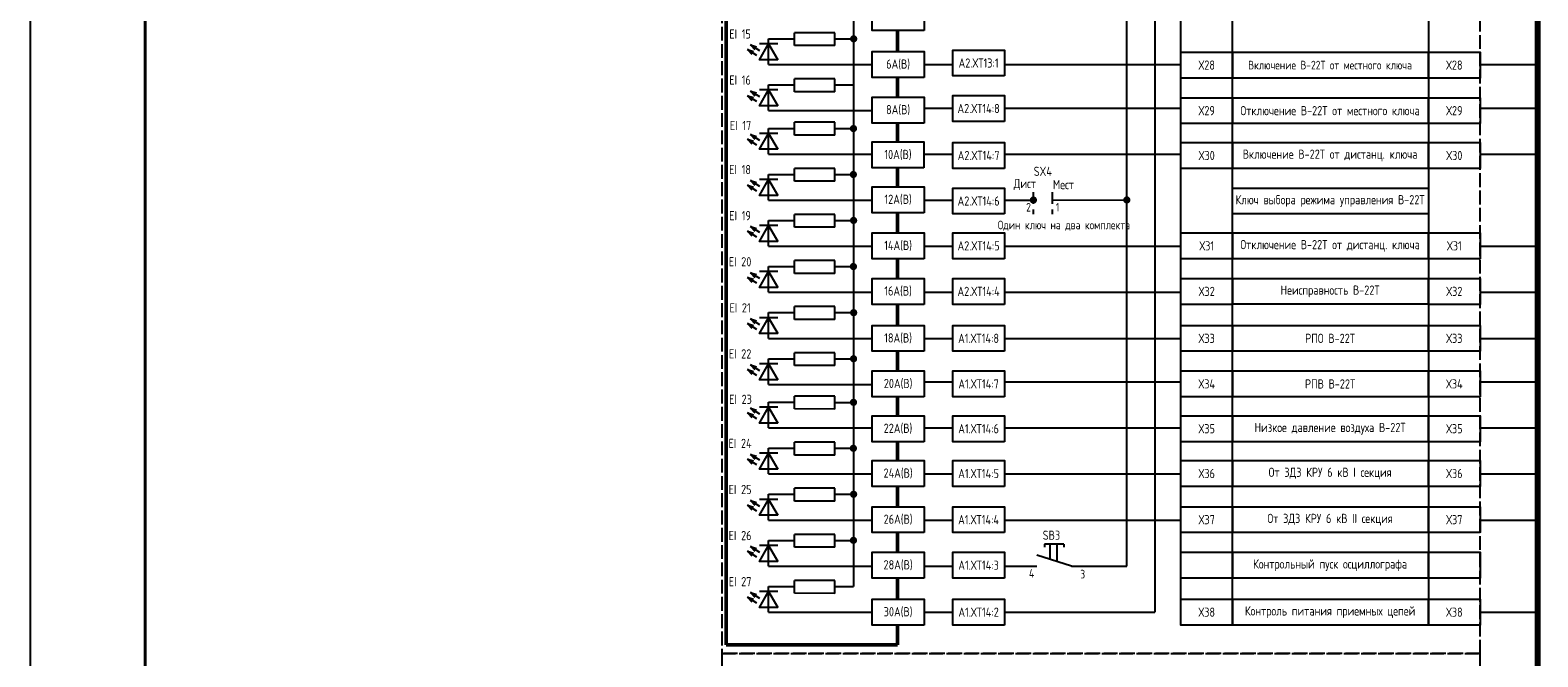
# Model space of a CAD drawing. Header units: millimetres. Extents: x 616 to 6446, y 2590 to 5711.
# Tile 28 of 50: x 2796 to 3057, y 5416 to 5524. Entities that reach past the tile are written whole.
import ezdxf

# ---------------------------------------------------------------- set-up
doc = ezdxf.new("R2010")
doc.units = ezdxf.units.MM
doc.linetypes.add('ACAD_ISO02W100', pattern=[15, 12, -3])
doc.linetypes.add('JIS_02_2.0', pattern=[3, 2, -1])
doc.styles.add('SIMPLEX', font='GOST.ttf', dxfattribs={"height": 5})

msp = doc.modelspace()

# ---------------------------------------------------------------- linework, layer by layer
at = {"lineweight": -2}
msp.add_line((2795.65, 5711.04), (2795.65, 5117.04), dxfattribs=at)
at = {"lineweight": 40}
msp.add_line((2815.65, 5706.04), (2815.65, 5122.04), dxfattribs=at)
for p, q in [((2986.12, 5431.3), (2986.12, 5678)), ((2990.93, 5602.17), (2990.93, 5423.3)), ((2995.47, 5425.56), (2995.47, 5595.53)), ((3004.47, 5425.56), (3004.47, 5595.53)), ((3038.47, 5595.54), (3038.47, 5425.56)), ((2938.63, 5562.39), (2938.63, 5514.85)), ((2925.48, 5521.98), (2922.28, 5521.98)), ((2923.88, 5518.38), (2923.88, 5522.85)), ((2923.88, 5522.85), (2928.4, 5522.85)), ((2928.4, 5521.67), (2928.4, 5523.9)), ((2935.4, 5523.9), (2928.4, 5523.9)), ((2935.4, 5521.67), (2935.4, 5523.9)), ((2935.4, 5522.85), (2938.63, 5522.85)), ((2935.4, 5521.67), (2928.4, 5521.67)), ((2923.88, 5518.38), (2941.87, 5518.38)), ((2950.87, 5518.38), (2955.85, 5518.38)), ((2964.85, 5518.38), (2995.47, 5518.38)), ((2925.49, 5513.98), (2922.29, 5513.98)), ((2923.89, 5510.38), (2923.89, 5514.85)), ((2923.89, 5514.85), (2928.4, 5514.85)), ((2928.4, 5513.67), (2928.4, 5515.9)), ((2935.4, 5515.9), (2928.4, 5515.9)), ((2935.4, 5513.67), (2935.4, 5515.9)), ((2935.4, 5514.85), (2938.63, 5514.85)), ((2938.63, 5514.85), (2938.63, 5467.31)), ((2935.4, 5513.67), (2928.4, 5513.67)), ((2923.89, 5510.38), (2941.87, 5510.38)), ((2950.87, 5510.84), (2955.85, 5510.84)), ((2964.85, 5510.84), (2995.47, 5510.84)), ((2925.49, 5506.44), (2922.29, 5506.44)), ((2923.89, 5502.84), (2923.89, 5507.31)), ((2923.89, 5507.31), (2928.4, 5507.31)), ((2928.4, 5506.13), (2928.4, 5508.36)), ((2935.4, 5508.36), (2928.4, 5508.36)), ((2935.4, 5506.13), (2928.4, 5506.13)), ((2935.4, 5506.13), (2935.4, 5508.36)), ((2935.4, 5507.31), (2938.63, 5507.31)), ((2923.89, 5502.84), (2941.87, 5502.84)), ((2950.87, 5502.84), (2955.85, 5502.84)), ((2964.85, 5502.84), (2995.47, 5502.84)), ((2925.49, 5498.44), (2922.29, 5498.44)), ((2923.89, 5494.84), (2923.89, 5499.31)), ((2923.89, 5499.31), (2928.4, 5499.31)), ((2928.4, 5498.13), (2928.4, 5500.36)), ((2935.4, 5500.36), (2928.4, 5500.36)), ((2935.4, 5498.13), (2935.4, 5500.36)), ((2935.4, 5499.31), (2938.63, 5499.31)), ((2935.4, 5498.13), (2928.4, 5498.13)), ((2923.89, 5494.84), (2941.87, 5494.84)), ((2950.87, 5494.84), (2955.85, 5494.84)), ((2964.85, 5494.84), (2969.87, 5494.86)), ((2973.11, 5494.86), (2986.12, 5494.89)), ((2925.49, 5490.44), (2922.29, 5490.44)), ((2923.89, 5486.84), (2923.89, 5491.31)), ((2923.89, 5491.31), (2928.4, 5491.31)), ((2928.4, 5490.13), (2928.4, 5492.36)), ((2935.4, 5492.36), (2928.4, 5492.36)), ((2935.4, 5490.13), (2935.4, 5492.36)), ((2935.4, 5491.31), (2938.63, 5491.31)), ((2935.4, 5490.13), (2928.4, 5490.13)), ((2923.89, 5486.84), (2941.87, 5486.84)), ((2950.87, 5486.84), (2955.85, 5486.84)), ((2964.85, 5486.84), (2995.47, 5486.84)), ((2923.88, 5478.84), (2923.88, 5483.31)), ((2923.88, 5483.31), (2928.4, 5483.31)), ((2928.4, 5482.13), (2928.4, 5484.36)), ((2935.4, 5484.36), (2928.4, 5484.36)), ((2935.4, 5482.13), (2935.4, 5484.36)), ((2935.4, 5483.31), (2938.63, 5483.31)), ((2925.48, 5482.44), (2922.28, 5482.44)), ((2935.4, 5482.13), (2928.4, 5482.13)), ((2923.88, 5478.84), (2941.87, 5478.84)), ((2950.87, 5478.84), (2955.85, 5478.84)), ((2964.85, 5478.84), (2995.47, 5478.84)), ((2923.88, 5470.84), (2923.88, 5475.31)), ((2923.88, 5475.31), (2928.4, 5475.31)), ((2928.4, 5474.13), (2928.4, 5476.36)), ((2935.4, 5476.36), (2928.4, 5476.36)), ((2935.4, 5474.13), (2935.4, 5476.36)), ((2935.4, 5475.31), (2938.63, 5475.31)), ((2925.48, 5474.44), (2922.28, 5474.44)), ((2935.4, 5474.13), (2928.4, 5474.13)), ((2923.88, 5470.84), (2941.87, 5470.84)), ((2950.87, 5470.84), (2955.85, 5470.84)), ((2964.85, 5470.84), (2995.47, 5470.84)), ((2923.89, 5462.84), (2923.89, 5467.31)), ((2923.89, 5467.31), (2928.4, 5467.31)), ((2928.4, 5466.13), (2928.4, 5468.36)), ((2935.4, 5468.36), (2928.4, 5468.36)), ((2935.4, 5466.12), (2935.4, 5468.36)), ((2935.4, 5467.31), (2938.63, 5467.31)), ((2938.63, 5467.31), (2938.63, 5427.77)), ((2925.49, 5466.44), (2922.29, 5466.44)), ((2935.4, 5466.12), (2928.4, 5466.13)), ((2923.89, 5462.84), (2941.87, 5462.84)), ((2950.87, 5463.3), (2955.85, 5463.3)), ((2964.85, 5463.3), (2995.47, 5463.3)), ((2925.49, 5458.9), (2922.29, 5458.9)), ((2923.89, 5455.3), (2923.89, 5459.77)), ((2923.89, 5459.77), (2928.4, 5459.77)), ((2928.4, 5458.59), (2928.4, 5460.82)), ((2935.4, 5460.82), (2928.4, 5460.82)), ((2935.39, 5459.74), (2938.62, 5459.74)), ((2935.4, 5458.58), (2935.4, 5460.82)), ((2935.4, 5458.58), (2928.4, 5458.59)), ((2923.89, 5455.3), (2941.87, 5455.3)), ((2950.87, 5455.3), (2955.85, 5455.3)), ((2964.85, 5455.3), (2995.47, 5455.3)), ((2923.89, 5447.3), (2923.89, 5451.77)), ((2923.89, 5451.77), (2928.4, 5451.77)), ((2928.4, 5450.59), (2928.4, 5452.82)), ((2935.4, 5452.82), (2928.4, 5452.82)), ((2935.4, 5450.58), (2935.4, 5452.82)), ((2935.4, 5451.77), (2938.63, 5451.77)), ((2925.49, 5450.9), (2922.29, 5450.9)), ((2935.4, 5450.58), (2928.4, 5450.59)), ((2923.89, 5447.3), (2941.87, 5447.3)), ((2950.87, 5447.3), (2955.85, 5447.3)), ((2964.85, 5447.3), (2995.47, 5447.3)), ((2923.89, 5439.3), (2923.89, 5443.77)), ((2923.89, 5443.77), (2928.4, 5443.77)), ((2928.4, 5442.59), (2928.4, 5444.82)), ((2935.4, 5444.82), (2928.4, 5444.82)), ((2935.4, 5442.58), (2935.4, 5444.82)), ((2935.4, 5443.77), (2938.63, 5443.77)), ((2925.49, 5442.9), (2922.29, 5442.9)), ((2935.4, 5442.58), (2928.4, 5442.59)), ((2923.89, 5439.3), (2941.87, 5439.3)), ((2950.87, 5439.3), (2955.85, 5439.3)), ((2964.85, 5439.3), (2995.47, 5439.3)), ((2923.88, 5431.3), (2923.88, 5435.77)), ((2923.88, 5435.77), (2928.4, 5435.77)), ((2928.4, 5434.59), (2928.4, 5436.82)), ((2935.4, 5436.82), (2928.4, 5436.82)), ((2935.4, 5434.58), (2935.4, 5436.82)), ((2935.4, 5435.77), (2938.63, 5435.77)), ((2925.48, 5434.9), (2922.28, 5434.9)), ((2935.4, 5434.58), (2928.4, 5434.59)), ((2976.48, 5431.3), (2970.48, 5433.21)), ((2975.17, 5435.1), (2971.77, 5435.1)), ((2971.77, 5435.1), (2971.77, 5434.6)), ((2972.79, 5432.48), (2972.79, 5435.1)), ((2973.98, 5432.1), (2973.98, 5435.1)), ((2975.17, 5435.1), (2975.17, 5434.6)), ((2923.88, 5431.3), (2941.87, 5431.3)), ((2950.87, 5431.3), (2955.85, 5431.3)), ((2964.85, 5431.3), (2970.48, 5431.3)), ((2976.48, 5431.3), (2986.12, 5431.3)), ((2923.88, 5423.3), (2923.88, 5427.77)), ((2923.88, 5427.77), (2928.4, 5427.77)), ((2928.4, 5426.59), (2928.4, 5428.82)), ((2935.4, 5428.82), (2928.4, 5428.82)), ((2935.4, 5426.58), (2935.4, 5428.82)), ((2935.4, 5427.77), (2938.63, 5427.77)), ((2925.48, 5426.9), (2922.28, 5426.9)), ((2935.4, 5426.58), (2928.4, 5426.59)), ((2923.88, 5423.3), (2941.87, 5423.3)), ((2950.87, 5423.3), (2955.85, 5423.3)), ((2964.85, 5423.3), (2990.93, 5423.3))]:
    msp.add_line(p, q)
at = {"color": 3, "lineweight": 80}
msp.add_line((3057.47, 5147.02), (3057.47, 5678.26), dxfattribs=at)
at = {"lineweight": 50}
for p, q in [((2916.52, 5614.03), (2916.52, 5417.65)), ((2946.29, 5520.64), (2946.29, 5524.29)), ((2946.29, 5512.73), (2946.29, 5516.14)), ((2946.29, 5504.95), (2946.29, 5508.23)), ((2946.29, 5497.17), (2946.29, 5500.45)), ((2946.29, 5489.16), (2946.29, 5492.67)), ((2946.29, 5481.25), (2946.29, 5484.66)), ((2946.29, 5473.1), (2946.29, 5476.75)), ((2946.29, 5465.19), (2946.29, 5468.6)), ((2946.29, 5457.41), (2946.29, 5460.69)), ((2946.29, 5449.63), (2946.29, 5452.91)), ((2946.29, 5441.62), (2946.29, 5445.13)), ((2946.29, 5433.71), (2946.29, 5437.12)), ((2946.29, 5425.56), (2946.29, 5429.21)), ((2946.29, 5417.65), (2946.29, 5421.06)), ((2916.52, 5417.65), (2946.29, 5417.65))]:
    msp.add_line(p, q, dxfattribs=at)
at = {"linetype": 'Continuous'}
for p, q in [((2922.36, 5520.76), (2920.74, 5521.79)), ((2920.74, 5521.79), (2921.49, 5520.98)), ((2920.74, 5521.79), (2921.79, 5521.45)), ((2921.84, 5519.95), (2920.22, 5520.98)), ((2920.22, 5520.98), (2920.97, 5520.17)), ((2920.22, 5520.98), (2921.28, 5520.64)), ((2921.84, 5511.95), (2920.22, 5512.98)), ((2920.22, 5512.98), (2920.97, 5512.17)), ((2920.22, 5512.98), (2921.28, 5512.64)), ((2922.36, 5512.76), (2920.74, 5513.79)), ((2920.74, 5513.79), (2921.49, 5512.98)), ((2920.74, 5513.79), (2921.79, 5513.45)), ((2922.36, 5505.22), (2920.74, 5506.25)), ((2920.74, 5506.25), (2921.49, 5505.44)), ((2920.74, 5506.25), (2921.8, 5505.91)), ((2921.84, 5504.41), (2920.22, 5505.44)), ((2920.22, 5505.44), (2920.97, 5504.63)), ((2920.22, 5505.44), (2921.28, 5505.1)), ((2922.36, 5497.22), (2920.74, 5498.25)), ((2920.74, 5498.25), (2921.49, 5497.44)), ((2920.74, 5498.25), (2921.8, 5497.91)), ((2921.84, 5496.41), (2920.22, 5497.44)), ((2920.22, 5497.44), (2920.97, 5496.63)), ((2920.22, 5497.44), (2921.28, 5497.1)), ((2921.84, 5488.41), (2920.22, 5489.44)), ((2920.22, 5489.44), (2920.97, 5488.63)), ((2920.22, 5489.44), (2921.28, 5489.1)), ((2922.36, 5489.22), (2920.74, 5490.25)), ((2920.74, 5490.25), (2921.49, 5489.44)), ((2920.74, 5490.25), (2921.8, 5489.91)), ((2921.84, 5480.41), (2920.22, 5481.44)), ((2920.22, 5481.44), (2920.97, 5480.63)), ((2920.22, 5481.44), (2921.28, 5481.1)), ((2922.36, 5481.22), (2920.74, 5482.25)), ((2920.74, 5482.25), (2921.49, 5481.44)), ((2920.74, 5482.25), (2921.79, 5481.91)), ((2921.84, 5472.41), (2920.22, 5473.44)), ((2920.22, 5473.44), (2920.97, 5472.63)), ((2920.22, 5473.44), (2921.28, 5473.1)), ((2922.36, 5473.22), (2920.74, 5474.25)), ((2920.74, 5474.25), (2921.49, 5473.44)), ((2920.74, 5474.25), (2921.79, 5473.91)), ((2921.84, 5464.41), (2920.22, 5465.44)), ((2920.22, 5465.44), (2920.97, 5464.63)), ((2920.22, 5465.44), (2921.28, 5465.1)), ((2922.36, 5465.22), (2920.74, 5466.25)), ((2920.74, 5466.25), (2921.49, 5465.44)), ((2920.74, 5466.25), (2921.79, 5465.91)), ((2921.84, 5456.87), (2920.22, 5457.9)), ((2920.22, 5457.9), (2920.97, 5457.09)), ((2920.22, 5457.9), (2921.28, 5457.56)), ((2922.36, 5457.68), (2920.74, 5458.71)), ((2920.74, 5458.71), (2921.49, 5457.9)), ((2920.74, 5458.71), (2921.79, 5458.37)), ((2921.84, 5448.87), (2920.22, 5449.9)), ((2920.22, 5449.9), (2920.97, 5449.09)), ((2920.22, 5449.9), (2921.28, 5449.56)), ((2922.36, 5449.68), (2920.74, 5450.71)), ((2920.74, 5450.71), (2921.49, 5449.9)), ((2920.74, 5450.71), (2921.79, 5450.37)), ((2921.84, 5440.87), (2920.22, 5441.9)), ((2920.22, 5441.9), (2920.97, 5441.09)), ((2920.22, 5441.9), (2921.28, 5441.56)), ((2922.36, 5441.68), (2920.74, 5442.71)), ((2920.74, 5442.71), (2921.49, 5441.9)), ((2920.74, 5442.71), (2921.79, 5442.37)), ((2921.84, 5432.87), (2920.22, 5433.9)), ((2920.22, 5433.9), (2920.97, 5433.09)), ((2920.22, 5433.9), (2921.28, 5433.56)), ((2922.36, 5433.68), (2920.74, 5434.71)), ((2920.74, 5434.71), (2921.49, 5433.9)), ((2920.74, 5434.71), (2921.79, 5434.37)), ((2921.84, 5424.87), (2920.22, 5425.9)), ((2920.22, 5425.9), (2920.97, 5425.09)), ((2920.22, 5425.9), (2921.28, 5425.56)), ((2922.36, 5425.68), (2920.74, 5426.71)), ((2920.74, 5426.71), (2921.49, 5425.9)), ((2920.74, 5426.71), (2921.79, 5426.37))]:
    msp.add_line(p, q, dxfattribs=at)
at = {"color": 3}
for p, q in [((3047.47, 5518.38), (3057.47, 5518.38)), ((3047.47, 5510.84), (3057.47, 5510.84)), ((3047.47, 5502.84), (3057.47, 5502.84)), ((3047.47, 5486.84), (3057.47, 5486.84)), ((3047.47, 5478.84), (3057.47, 5478.84)), ((3047.47, 5470.84), (3057.47, 5470.84)), ((3047.47, 5463.3), (3057.47, 5463.3)), ((3047.47, 5455.3), (3057.47, 5455.3)), ((3047.47, 5447.3), (3057.47, 5447.3)), ((3047.47, 5439.3), (3057.47, 5439.3)), ((3047.47, 5423.3), (3057.47, 5423.3))]:
    msp.add_line(p, q, dxfattribs=at)
at = {"linetype": 'JIS_02_2.0'}
for p, q in [((2969.83, 5496.23), (2969.83, 5492.39)), ((2973.11, 5496.23), (2973.11, 5492.39))]:
    msp.add_line(p, q, dxfattribs=at)
at = {"color": 32, "linetype": 'ACAD_ISO02W100', "ltscale": 0.2, "true_color": 0xcd6928}
for points in [[(3047.47, 5684.53), (3047.47, 5686.95), (2915.76, 5686.95), (2915.76, 5416.11), (3047.47, 5416.11), (3047.47, 5684.53)], [(3047.47, 5416.11), (3047.47, 5416.11), (2915.76, 5416.11), (2915.76, 5410.67), (3047.47, 5410.67), (3047.47, 5416.11)]]:
    msp.add_lwpolyline(points, dxfattribs=at)
for points in [[(2950.87, 5524.29), (2941.87, 5524.29), (2941.87, 5528.79), (2950.87, 5528.79)], [(2925.48, 5519.21), (2922.28, 5519.21), (2923.88, 5521.98)], [(2950.87, 5516.14), (2941.87, 5516.14), (2941.87, 5520.64), (2950.87, 5520.64)], [(2964.85, 5516.4), (2955.85, 5516.4), (2955.85, 5520.9), (2964.85, 5520.9)], [(3004.47, 5516.04), (2995.47, 5516.04), (2995.47, 5520.54), (3004.47, 5520.54)], [(3038.47, 5516.04), (3004.47, 5516.04), (3004.47, 5520.54), (3038.47, 5520.54)], [(3047.47, 5516.04), (3038.47, 5516.04), (3038.47, 5520.54), (3047.47, 5520.54)], [(2925.49, 5511.21), (2922.29, 5511.21), (2923.89, 5513.98)], [(2950.87, 5508.23), (2941.87, 5508.23), (2941.87, 5512.73), (2950.87, 5512.73)], [(2964.85, 5508.5), (2955.85, 5508.5), (2955.85, 5513), (2964.85, 5513)], [(3004.47, 5508.13), (2995.47, 5508.13), (2995.47, 5512.63), (3004.47, 5512.63)], [(3038.47, 5508.13), (3004.47, 5508.13), (3004.47, 5512.63), (3038.47, 5512.63)], [(3047.47, 5508.13), (3038.47, 5508.13), (3038.47, 5512.63), (3047.47, 5512.63)], [(2925.49, 5503.67), (2922.29, 5503.67), (2923.89, 5506.44)], [(2950.85, 5500.45), (2941.85, 5500.45), (2941.85, 5504.95), (2950.85, 5504.95)], [(2964.85, 5500.35), (2955.85, 5500.35), (2955.85, 5504.85), (2964.85, 5504.85)], [(3004.47, 5500.35), (2995.47, 5500.35), (2995.47, 5504.85), (3004.47, 5504.85)], [(3038.47, 5500.36), (3004.47, 5500.36), (3004.47, 5504.86), (3038.47, 5504.86)], [(3047.47, 5500.35), (3038.47, 5500.35), (3038.47, 5504.85), (3047.47, 5504.85)], [(2925.49, 5495.67), (2922.29, 5495.67), (2923.89, 5498.44)], [(2950.87, 5492.67), (2941.87, 5492.67), (2941.87, 5497.17), (2950.87, 5497.17)], [(2964.85, 5492.44), (2955.85, 5492.44), (2955.85, 5496.94), (2964.85, 5496.94)], [(3038.47, 5492.45), (3004.47, 5492.45), (3004.47, 5496.95), (3038.47, 5496.95)], [(2925.49, 5487.67), (2922.29, 5487.67), (2923.89, 5490.44)], [(2950.87, 5484.66), (2941.87, 5484.66), (2941.87, 5489.16), (2950.87, 5489.16)], [(2964.85, 5484.66), (2955.85, 5484.66), (2955.85, 5489.16), (2964.85, 5489.16)], [(3004.47, 5484.66), (2995.47, 5484.66), (2995.47, 5489.16), (3004.47, 5489.16)], [(3038.47, 5484.66), (3004.47, 5484.66), (3004.47, 5489.16), (3038.47, 5489.16)], [(3047.47, 5484.66), (3038.47, 5484.66), (3038.47, 5489.16), (3047.47, 5489.16)], [(2925.48, 5479.67), (2922.28, 5479.67), (2923.88, 5482.44)], [(2950.87, 5476.75), (2941.87, 5476.75), (2941.87, 5481.25), (2950.87, 5481.25)], [(2964.85, 5476.75), (2955.85, 5476.75), (2955.85, 5481.25), (2964.85, 5481.25)], [(3004.47, 5476.75), (2995.47, 5476.75), (2995.47, 5481.25), (3004.47, 5481.25)], [(3038.47, 5476.76), (3004.47, 5476.76), (3004.47, 5481.26), (3038.47, 5481.26)], [(3047.47, 5476.75), (3038.47, 5476.75), (3038.47, 5481.25), (3047.47, 5481.25)], [(2925.48, 5471.67), (2922.28, 5471.67), (2923.88, 5474.44)], [(2950.87, 5468.6), (2941.87, 5468.6), (2941.87, 5473.1), (2950.87, 5473.1)], [(2964.85, 5468.6), (2955.85, 5468.6), (2955.85, 5473.1), (2964.85, 5473.1)], [(3004.47, 5468.6), (2995.47, 5468.6), (2995.47, 5473.1), (3004.47, 5473.1)], [(3038.47, 5468.6), (3004.47, 5468.6), (3004.47, 5473.1), (3038.47, 5473.1)], [(3047.47, 5468.6), (3038.47, 5468.6), (3038.47, 5473.1), (3047.47, 5473.1)], [(2925.49, 5463.67), (2922.29, 5463.67), (2923.89, 5466.44)], [(2950.87, 5460.69), (2941.87, 5460.69), (2941.87, 5465.19), (2950.87, 5465.19)], [(2964.85, 5460.69), (2955.85, 5460.69), (2955.85, 5465.19), (2964.85, 5465.19)], [(3004.47, 5460.69), (2995.47, 5460.69), (2995.47, 5465.19), (3004.47, 5465.19)], [(3038.47, 5460.69), (3004.47, 5460.69), (3004.47, 5465.19), (3038.47, 5465.19)], [(3047.47, 5460.69), (3038.47, 5460.69), (3038.47, 5465.19), (3047.47, 5465.19)], [(2925.49, 5456.13), (2922.29, 5456.13), (2923.89, 5458.9)], [(2950.87, 5452.91), (2941.87, 5452.91), (2941.87, 5457.41), (2950.87, 5457.41)], [(2964.85, 5452.91), (2955.85, 5452.91), (2955.85, 5457.41), (2964.85, 5457.41)], [(3004.47, 5452.91), (2995.47, 5452.91), (2995.47, 5457.41), (3004.47, 5457.41)], [(3038.47, 5452.91), (3004.47, 5452.91), (3004.47, 5457.41), (3038.47, 5457.41)], [(3047.47, 5452.91), (3038.47, 5452.91), (3038.47, 5457.41), (3047.47, 5457.41)], [(2925.49, 5448.13), (2922.29, 5448.13), (2923.89, 5450.9)], [(2950.87, 5445.13), (2941.87, 5445.13), (2941.87, 5449.63), (2950.87, 5449.63)], [(2964.85, 5445.13), (2955.85, 5445.13), (2955.85, 5449.63), (2964.85, 5449.63)], [(3004.47, 5445.13), (2995.47, 5445.13), (2995.47, 5449.63), (3004.47, 5449.63)], [(3038.47, 5445.13), (3004.47, 5445.13), (3004.47, 5449.63), (3038.47, 5449.63)], [(3047.47, 5445.13), (3038.47, 5445.13), (3038.47, 5449.63), (3047.47, 5449.63)], [(2925.49, 5440.13), (2922.29, 5440.13), (2923.89, 5442.9)], [(2950.87, 5437.12), (2941.87, 5437.12), (2941.87, 5441.62), (2950.87, 5441.62)], [(2964.85, 5437.12), (2955.85, 5437.12), (2955.85, 5441.62), (2964.85, 5441.62)], [(3004.47, 5437.12), (2995.47, 5437.12), (2995.47, 5441.62), (3004.47, 5441.62)], [(3038.47, 5437.12), (3004.47, 5437.12), (3004.47, 5441.62), (3038.47, 5441.62)], [(3047.47, 5437.12), (3038.47, 5437.12), (3038.47, 5441.62), (3047.47, 5441.62)], [(2925.48, 5432.13), (2922.28, 5432.13), (2923.88, 5434.9)], [(2950.87, 5429.21), (2941.87, 5429.21), (2941.87, 5433.71), (2950.87, 5433.71)], [(2964.85, 5429.21), (2955.85, 5429.21), (2955.85, 5433.71), (2964.85, 5433.71)], [(3004.47, 5429.21), (2995.47, 5429.21), (2995.47, 5433.71), (3004.47, 5433.71)], [(3038.47, 5429.21), (3004.47, 5429.21), (3004.47, 5433.71), (3038.47, 5433.71)], [(3047.47, 5429.21), (3038.47, 5429.21), (3038.47, 5433.71), (3047.47, 5433.71)], [(2925.48, 5424.13), (2922.28, 5424.13), (2923.88, 5426.9)], [(2950.87, 5421.06), (2941.87, 5421.06), (2941.87, 5425.56), (2950.87, 5425.56)], [(2964.85, 5421.06), (2955.85, 5421.06), (2955.85, 5425.56), (2964.85, 5425.56)], [(3004.47, 5421.06), (2995.47, 5421.06), (2995.47, 5425.56), (3004.47, 5425.56)], [(3004.47, 5421.06), (2995.47, 5421.06), (2995.47, 5425.56), (3004.47, 5425.56)], [(3038.47, 5421.06), (3004.47, 5421.06), (3004.47, 5425.56), (3038.47, 5425.56)], [(3047.47, 5421.06), (3038.47, 5421.06), (3038.47, 5425.56), (3047.47, 5425.56)], [(3047.47, 5421.06), (3038.47, 5421.06), (3038.47, 5425.56), (3047.47, 5425.56)]]:
    msp.add_lwpolyline(points, close=True)
at = {"const_width": 0.5}
for points in [[(2939.03, 5522.85, -1), (2938.28, 5522.85, -1)], [(2939, 5507.28, -1), (2938.25, 5507.28, -1)], [(2938.98, 5499.3, -1), (2938.23, 5499.3, -1)], [(2970.24, 5494.86, -1), (2969.49, 5494.86, -1)], [(2986.47, 5494.88, -1), (2985.72, 5494.88, -1)], [(2939.02, 5491.32, -1), (2938.27, 5491.32, -1)], [(2938.99, 5483.32, -1), (2938.24, 5483.32, -1)], [(2939.03, 5475.31, -1), (2938.28, 5475.31, -1)], [(2939.01, 5467.3, -1), (2938.26, 5467.3, -1)], [(2939, 5459.74, -1), (2938.25, 5459.74, -1)], [(2938.98, 5451.76, -1), (2938.23, 5451.76, -1)], [(2939.02, 5443.78, -1), (2938.27, 5443.78, -1)], [(2938.99, 5435.78, -1), (2938.24, 5435.78, -1)]]:
    msp.add_lwpolyline(points, format="xyb", close=True, dxfattribs=at)

# ---------------------------------------------------------------- texts
at = {"style": 'SIMPLEX'}
for s, insert, char_height, width, attachment_point in [('EI 15', (2918.93, 5523.69), 1.6, 9, 5), ('6А(В)', (2946.37, 5518.39), 1.6, 9, 5), ('А2.ХТ13:1', (2960.35, 5518.65), 1.6, 9, 5), ('Х28', (2999.97, 5518.29), 1.6, 9, 5), ('Включение В-22Т от местного ключа', (3021.39, 5518.29), 1.5, 32.6019, 5), ('Х28', (3042.97, 5518.29), 1.6, 9, 5), ('EI 16', (2918.93, 5515.69), 1.6, 9, 5), ('8А(В)', (2946.37, 5510.48), 1.6, 9, 5), ('А2.ХТ14:8', (2960.35, 5510.75), 1.6, 9, 5), ('Х29', (2999.97, 5510.38), 1.6, 9, 5), ('Отключение В-22Т от местного ключа', (3021.39, 5510.38), 1.6, 32.6022, 5), ('Х29', (3042.97, 5510.38), 1.6, 9, 5), ('EI 17', (2919.01, 5507.8), 1.6, 9, 5), ('10А(В)', (2946.35, 5502.7), 1.6, 9, 5), ('А2.ХТ14:7', (2960.35, 5502.6), 1.6, 9, 5), ('Х30', (2999.97, 5502.6), 1.6, 9, 5), ('Включение В-22Т от дистанц. ключа', (3021.39, 5502.61), 1.6, 32.6014, 5), ('Х30', (3042.97, 5502.6), 1.6, 9, 5), ('EI 18', (2918.93, 5500.15), 1.6, 9, 5), ('SX4', (2971.5, 5499.85), 1.6, 5.202, 5), ('Дист', (2968.38, 5497.56), 1.6, 9, 5), ('Мест', (2975.08, 5497.54), 1.6, 3.4878, 5), ('12А(В)', (2946.37, 5494.92), 1.6, 9, 5), ('А2.ХТ14:6', (2960.35, 5494.69), 1.6, 9, 5), ('Ключ выбора режима управления В-22Т', (3021.39, 5494.7), 1.6, 32.6018, 5), ('EI 19', (2918.93, 5492.15), 1.6, 9, 5), ('2', (2968.61, 5493.61), 1.5, 5.832, 4), ('1', (2973.77, 5493.61), 1.5, 5.832, 4), ('Один ключ на два комплекта', (2963.69, 5490.41), 1.5, 24.2311, 4), ('14А(В)', (2946.37, 5486.91), 1.6, 9, 5), ('А2.ХТ14:5', (2960.35, 5486.91), 1.6, 9, 5), ('Х31', (2999.97, 5486.91), 1.6, 9, 5), ('Отключение В-22Т от дистанц. ключа', (3021.39, 5486.91), 1.6, 32.6018, 5), ('Х31', (3042.97, 5486.91), 1.6, 9, 5), ('EI 20', (2918.93, 5484.15), 1.6, 9, 5), ('16А(В)', (2946.37, 5479), 1.6, 9, 5), ('А2.ХТ14:4', (2960.35, 5479), 1.6, 9, 5), ('Х32', (2999.97, 5479), 1.6, 9, 5), ('Неисправность В-22Т', (3021.39, 5479.01), 1.6, 32.6014, 5), ('Х32', (3042.97, 5479), 1.6, 9, 5), ('EI 21', (2918.93, 5476.15), 1.6, 9, 5), ('18А(В)', (2946.37, 5470.85), 1.6, 9, 5), ('А1.ХТ14:8', (2960.35, 5470.85), 1.6, 9, 5), ('Х33', (2999.97, 5470.85), 1.6, 9, 5), ('РПО В-22Т', (3021.39, 5470.85), 1.6, 32.6018, 5), ('Х33', (3042.97, 5470.85), 1.6, 9, 5), ('EI 22', (2918.93, 5468.15), 1.6, 9, 5), ('20А(В)', (2946.37, 5462.94), 1.6, 9, 5), ('А1.ХТ14:7', (2960.35, 5462.94), 1.6, 9, 5), ('Х34', (2999.97, 5462.94), 1.6, 9, 5), ('РПВ В-22Т', (3021.39, 5462.94), 1.6, 32.6022, 5), ('Х34', (3042.97, 5462.94), 1.6, 9, 5), ('EI 23', (2919.01, 5460.26), 1.6, 9, 5), ('22А(В)', (2946.35, 5455.16), 1.6, 9, 5), ('Низкое давление воздуха В-22Т', (3021.39, 5455.16), 1.6, 32.6018, 5), ('EI 24', (2918.93, 5452.61), 1.6, 9, 5), ('А1.ХТ14:6', (2960.35, 5455.16), 1.6, 9, 5), ('Х35', (2999.97, 5455.16), 1.6, 9, 5), ('Х35', (3042.97, 5455.16), 1.6, 9, 5), ('24А(В)', (2946.37, 5447.38), 1.6, 9, 5), ('Х36', (2999.97, 5447.38), 1.6, 9, 5), ('От ЗДЗ КРУ 6 кВ I секция', (3021.39, 5447.38), 1.6, 32.6018, 5), ('Х36', (3042.97, 5447.38), 1.6, 9, 5), ('А1.ХТ14:5', (2960.35, 5447.38), 1.6, 9, 5), ('EI 25', (2918.93, 5444.61), 1.6, 9, 5), ('26А(В)', (2946.37, 5439.37), 1.6, 9, 5), ('А1.ХТ14:4', (2960.35, 5439.37), 1.6, 9, 5), ('Х37', (2999.97, 5439.37), 1.6, 9, 5), ('От ЗДЗ КРУ 6 кВ II секция', (3021.39, 5439.37), 1.6, 32.6014, 5), ('Х37', (3042.97, 5439.37), 1.6, 9, 5), ('EI 26', (2918.93, 5436.61), 1.6, 9, 5), ('SB3', (2973, 5436.67), 1.6, 9, 5), ('Контрольный пуск осциллографа ', (3021.39, 5431.46), 1.6, 32.6014, 5), ('28А(В)', (2946.37, 5431.46), 1.6, 9, 5), ('А1.ХТ14:3', (2960.35, 5431.46), 1.6, 9, 5), ('4', (2969.1, 5430.04), 1.5, 5.832, 4), ('3', (2978.01, 5429.91), 1.5, 5.832, 4), ('EI 27', (2918.93, 5428.61), 1.6, 9, 5), ('Контроль питания приемных цепей', (3021.39, 5423.31), 1.6, 32.6014, 5), ('30А(В)', (2946.37, 5423.31), 1.6, 9, 5), ('А1.ХТ14:2', (2960.35, 5423.31), 1.6, 9, 5), ('Х38', (2999.97, 5423.31), 1.6, 9, 5), ('Х38', (3042.97, 5423.31), 1.6, 9, 5)]:
    msp.add_mtext(s, dxfattribs=dict(at, insert=insert, char_height=char_height, width=width, attachment_point=attachment_point))

doc.saveas('drawing.dxf')
